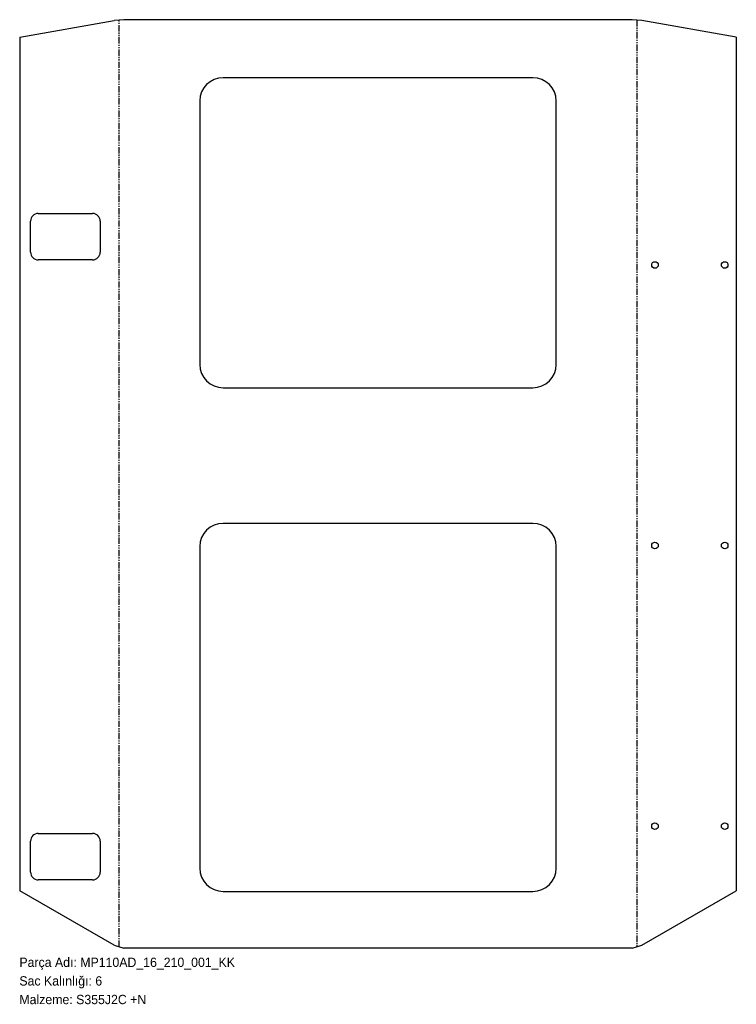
# Model space of a CAD drawing. Header units: millimetres. Extents: x 0 to 925, y -72 to 1198.
import ezdxf

# ---------------------------------------------------------------- set-up
doc = ezdxf.new("R2010")
doc.units = ezdxf.units.MM
for name, pattern in [('SLD-İki-Kısa-Kesik-Çizgili-Uzun-Kesik-Çizgi', [15.748, 8.128, -1.524, 1.524, -1.524, 1.524, -1.524]), ('SLD-Katı', [0]), ('SLD-Sürekli', [0])]:
    doc.linetypes.add(name, pattern=pattern)
doc.layers.add('METIN', color=96, linetype='SLD-Katı')
doc.styles.add('SLDTEXTSTYLE0', font='ARIAL.TTF', dxfattribs={"width": 0.948, "bigfont": 'bigfont'})
doc.styles.add('SLDTEXTSTYLE1', font='ARIAL.TTF', dxfattribs={"width": 0.948})

msp = doc.modelspace()

# ---------------------------------------------------------------- linework, layer by layer
at = {"color": 7, "linetype": 'SLD-Sürekli', "lineweight": 25}
for p, q in [((0.4, 1175.730146), (122.4, 1197.242038)), ((134.934955, 1198.3), (122.4, 1197.242038)), ((790.934955, 1198.3), (134.934955, 1198.3)), ((803.469909, 1197.242038), (790.934955, 1198.3)), ((925.469909, 1175.730146), (803.469909, 1197.242038)), ((0.4, 1175.730146), (0.4, 74.300834)), ((925.469909, 1175.730146), (925.469909, 74.300834)), ((662.934955, 1123.4), (262.934955, 1123.4)), ((232.934955, 1093.4), (232.934955, 753.4)), ((692.934955, 753.4), (692.934955, 1093.4)), ((24.4, 948.3), (94.4, 948.3)), ((14.4, 898.3), (14.4, 938.3)), ((104.4, 938.3), (104.4, 898.3)), ((94.4, 888.3), (24.4, 888.3)), ((262.934955, 723.4), (662.934955, 723.4)), ((662.934955, 548.4), (262.934955, 548.4)), ((232.934955, 518.4), (232.934955, 103.4)), ((692.934955, 103.4), (692.934955, 518.4)), ((24.4, 148.3), (94.4, 148.3)), ((14.4, 98.3), (14.4, 138.3)), ((104.4, 138.3), (104.4, 98.3)), ((94.4, 88.3), (24.4, 88.3)), ((122.4, 3.864102), (0.4, 74.300834)), ((262.934955, 73.4), (662.934955, 73.4)), ((803.469909, 3.864102), (925.469909, 74.300834)), ((122.4, 3.864102), (134.934955, 0.4)), ((790.934955, 0.4), (134.934955, 0.4)), ((790.934955, 0.4), (803.469909, 3.864102))]:
    msp.add_line(p, q, dxfattribs=at)
at = {"color": 7, "linetype": 'SLD-İki-Kısa-Kesik-Çizgili-Uzun-Kesik-Çizgi'}
for p, q in [((128.667477, 2.132051), (128.667477, 1197.771019)), ((797.202432, 1197.771019), (797.202432, 2.132051))]:
    msp.add_line(p, q, dxfattribs=at)
at = {"color": 7, "linetype": 'SLD-Sürekli', "lineweight": 25}
for centre in [(820.469909, 881.764936), (910.469909, 881.764936), (820.469909, 519.764936), (910.469909, 519.764936), (820.469909, 157.764936), (910.469909, 157.764936)]:
    msp.add_circle(centre, 4.25, dxfattribs=at)
for centre, radius, start, end in [((262.934955, 1093.4), 30, 90, 180), ((662.934955, 1093.4), 30, 0, 90), ((24.4, 938.3), 10, 90, 180), ((94.4, 938.3), 10, 0, 90), ((24.4, 898.3), 10, 180, 270), ((94.4, 898.3), 10, 270, 0), ((262.934955, 753.4), 30, 180, 270), ((662.934955, 753.4), 30, 270, 0), ((262.934955, 518.4), 30, 90, 180), ((662.934955, 518.4), 30, 0, 90), ((24.4, 138.3), 10, 90, 180), ((94.4, 138.3), 10, 0, 90), ((262.934955, 103.4), 30, 180, 270), ((662.934955, 103.4), 30, 270, 0), ((24.4, 98.3), 10, 180, 270), ((94.4, 98.3), 10, 270, 0)]:
    msp.add_arc(centre, radius, start, end, dxfattribs=at)

# ---------------------------------------------------------------- texts
at = {"layer": 'METIN', "char_height": 12, "attachment_point": 1}
for s, insert, style in [('Parça Adı: MP110AD_16_210_001_KK', (0, -12.031187), 'SLDTEXTSTYLE0'), ('Sac Kalınlığı: 6', (0, -36.031187), 'SLDTEXTSTYLE0'), ('Malzeme: S355J2C +N', (0, -60.031187), 'SLDTEXTSTYLE1')]:
    msp.add_mtext(s, dxfattribs=dict(at, insert=insert, style=style))

doc.saveas('drawing.dxf')
